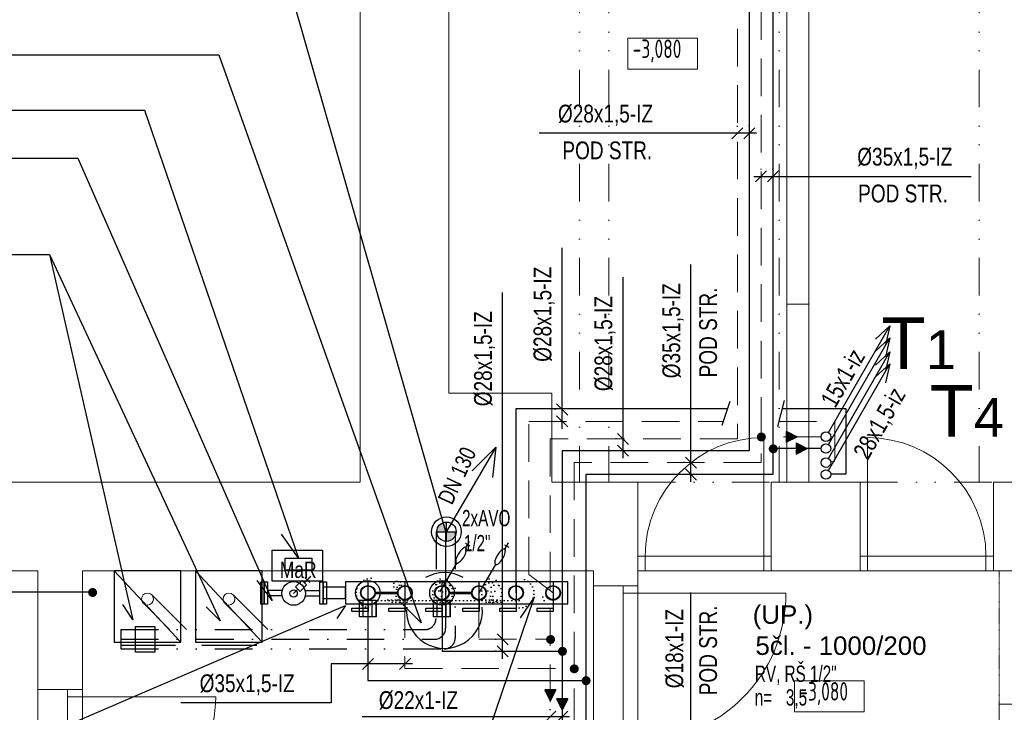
# Model space of a CAD drawing. Header units: millimetres. Extents: x 2424458 to 5109721, y -2781114 to -1335434.
# Tile 40 of 59: x 2560953 to 2567600, y -1388176 to -1383500. Entities that reach past the tile are written whole.
import ezdxf
from ezdxf.enums import TextEntityAlignment as Align

# ---------------------------------------------------------------- set-up
doc = ezdxf.new("R2010")
doc.units = ezdxf.units.MM
doc.header["$LTSCALE"] = 20
doc.header["$MEASUREMENT"] = 0
for name, pattern in [('Cerchovana 2 tecky', [0.33, 0.15, -0.06, 0, -0.06, 0, -0.06]), ('DASHDOT', [25.4, 12.7, -6.35, 0, -6.35]), ('DASHED', [19.05, 12.7, -6.35]), ('DIVIDE', [31.75, 12.7, -6.35, 0, -6.35, 0, -6.35]), ('DOT', [0.25, 0, -0.25])]:
    doc.linetypes.add(name, pattern=pattern)
for name, color, linetype in [('ARMATURY', 2, 'Continuous'), ('CKBE0_12Y', 3, 'Continuous'), ('KANALIZACE STÁV.', 2, 'Continuous'), ('KOTELNA', 5, 'Continuous'), ('KOTLE', 4, 'Continuous'), ('KOTY', 2, 'Continuous'), ('PLYN', 4, 'Continuous'), ('ROZVODY', 6, 'Continuous'), ('slepák', 8, 'Continuous'), ('TZB_TOP rozvody', 6, 'Continuous'), ('UT', 6, 'Continuous')]:
    doc.layers.add(name, color=color, linetype=linetype)
for name, color, linetype, lineweight in [('TZB TEXT', 3, 'Continuous', 18), ('TZB ZNAČKY', 2, 'Continuous', 25), ('UT PŘÍVODNÍ', 6, 'Continuous', 53)]:
    doc.layers.add(name, color=color, linetype=linetype, lineweight=lineweight)
doc.styles.add('ARIEL', font='ARIAL.TTF')
doc.styles.add('ISOCP', font='ISOCP___.TTF')
doc.styles.add('ROMAN', font='ic-romans.shx')
doc.styles.add('ROMANS', font='ic-romans.shx', dxfattribs={"width": 0.8})
doc.styles.get("Standard").update_dxf_attribs({"font": 'ic-romans.shx', "width": 0.8})
doc.linetypes.add('PLYN_ROZVOD', pattern='A,35,-15,[127,cadkon.shx,S=5,R=0,X=0,Y=0],-15', length=65)
doc.dimstyles.new('M50', dxfattribs={"dimtxt": 100, "dimasz": 60, "dimexe": 50, "dimexo": 150, "dimgap": 100, "dimtad": 1, "dimdec": 0, "dimzin": 0, "dimdsep": 46, "dimtxsty": 'Standard', "dimblk1": 'OBLIQUE', "dimblk2": 'OBLIQUE', "dimsah": 1, "dimcen": 0.09, "dimdle": 50, "dimclrd": 256, "dimclre": 256, "dimclrt": 256, "dimadec": 0, "dimazin": 0, "dimtfac": 1, "dimtdec": 0, "dimtofl": 0, "dimtmove": 1, "dimatfit": 3, "dimldrblk": 'OBLIQUE', "dimfxl": 1, "dimarcsym": 0})

# ---------------------------------------------------------------- blocks, each defined once
blk = doc.blocks.new('_OBLIQUE')
at = {"color": 0, "linetype": 'ByBlock'}
blk.add_line((-0.5, -0.5), (0.5, 0.5), dxfattribs=at)
blk = doc.blocks.new('*D770')
at = {"layer": 'Defpoints', "color": 0}
for p in [(2565484.2, -1386490.3), (2565490, -1386490.3), (2565487.7, -1386570.3)]:
    blk.add_point(p, dxfattribs=at)
at = {"layer": 'KOTY', "linetype": 'Continuous', "lineweight": -2}
for p, q in [((2565484.2, -1386490.3), (2565484.2, -1385152.3)), ((2565484.2, -1386620.3), (2565484.2, -1386440.3)), ((2565440, -1386490.3), (2565434.2, -1386490.3)), ((2565437.7, -1386570.3), (2565434.2, -1386570.3))]:
    blk.add_line(p, q, dxfattribs=at)
at = {"layer": 'KOTY', "lineweight": -2, "xscale": 75, "yscale": 75, "zscale": 75}
for p, rotation in [((2565484.2, -1386490.3), 270), ((2565484.2, -1386570.3), 90)]:
    blk.add_blockref('_OBLIQUE', p, dxfattribs=dict(at, rotation=rotation))
at = {"layer": 'KOTY', "lineweight": -3, "insert": (2565362.8, -1385600), "char_height": 120, "attachment_point": 5, "rotation": 90, "style": 'ROMANS'}
blk.add_mtext('%%c35x1,5-IZ', dxfattribs=at)
blk = doc.blocks.new('B')
at = {"layer": 'TZB_TOP rozvody', "lineweight": -3, "ltscale": 200}
blk.add_hatch(color=3, dxfattribs=at).paths.add_polyline_path([(32.4, 1.9, 1), (-28.8, 1.9, 1)])
blk.add_hatch(color=3, dxfattribs=at).paths.add_polyline_path([(32.4, 1.9, 1), (-28.8, 1.9, 1)])
blk = doc.blocks.new('*D782')
at = {"layer": 'Defpoints', "color": 0}
for p in [(2565957.7, -1384561.2), (2566037.7, -1384557.7), (2566037.7, -1384563.4)]:
    blk.add_point(p, dxfattribs=at)
at = {"layer": 'KOTY', "linetype": 'Continuous', "lineweight": -2}
for p, q in [((2565957.7, -1384511.2), (2565957.7, -1384507.7)), ((2566037.7, -1384513.4), (2566037.7, -1384507.7)), ((2565907.7, -1384557.7), (2566087.7, -1384557.7)), ((2566037.7, -1384557.7), (2567375.7, -1384557.7))]:
    blk.add_line(p, q, dxfattribs=at)
at = {"layer": 'KOTY', "lineweight": -2, "xscale": 75, "yscale": 75, "zscale": 75}
blk.add_blockref('_OBLIQUE', (2565957.7, -1384557.7), dxfattribs=at)
at = {"layer": 'KOTY', "lineweight": -2, "xscale": 75, "yscale": 75, "zscale": 75, "rotation": 180}
blk.add_blockref('_OBLIQUE', (2566037.7, -1384557.7), dxfattribs=at)
at = {"layer": 'KOTY', "lineweight": -3, "insert": (2566928, -1384436.3), "char_height": 120, "attachment_point": 5, "style": 'ROMANS'}
blk.add_mtext('%%c35x1,5-IZ', dxfattribs=at)
blk = doc.blocks.new('*D791')
at = {"layer": 'Defpoints', "color": 0}
for p in [(2565484.2, -1388636.4), (2565490, -1388636.4), (2565487.7, -1388716.4)]:
    blk.add_point(p, dxfattribs=at)
at = {"layer": 'KOTY', "linetype": 'Continuous', "lineweight": -2}
for p, q in [((2565484.2, -1388636.4), (2565484.2, -1387366.9)), ((2565440, -1388636.4), (2565434.2, -1388636.4)), ((2565484.2, -1388766.4), (2565484.2, -1388586.4)), ((2565437.7, -1388716.4), (2565434.2, -1388716.4))]:
    blk.add_line(p, q, dxfattribs=at)
at = {"layer": 'KOTY', "lineweight": -2, "xscale": 75, "yscale": 75, "zscale": 75}
for p, rotation in [((2565484.2, -1388636.4), 270), ((2565484.2, -1388716.4), 90)]:
    blk.add_blockref('_OBLIQUE', p, dxfattribs=dict(at, rotation=rotation))
at = {"layer": 'KOTY', "lineweight": -3, "insert": (2565374.2, -1387746.1), "char_height": 120, "attachment_point": 5, "rotation": 90, "style": 'ROMANS'}
blk.add_mtext('%%c18x1-IZ', dxfattribs=at)
blk = doc.blocks.new('*D794')
at = {"layer": 'Defpoints', "color": 0}
for p in [(2565797.7, -1384266.8), (2565797.7, -1384272.5), (2565877.7, -1384270.2)]:
    blk.add_point(p, dxfattribs=at)
at = {"layer": 'KOTY', "linetype": 'Continuous', "lineweight": -2}
for p, q in [((2565797.7, -1384222.5), (2565797.7, -1384216.8)), ((2565877.7, -1384220.2), (2565877.7, -1384216.8)), ((2565797.7, -1384266.8), (2564459.7, -1384266.8)), ((2565927.7, -1384266.8), (2565747.7, -1384266.8))]:
    blk.add_line(p, q, dxfattribs=at)
at = {"layer": 'KOTY', "lineweight": -2, "xscale": 75, "yscale": 75, "zscale": 75}
blk.add_blockref('_OBLIQUE', (2565797.7, -1384266.8), dxfattribs=at)
at = {"layer": 'KOTY', "lineweight": -2, "xscale": 75, "yscale": 75, "zscale": 75, "rotation": 180}
blk.add_blockref('_OBLIQUE', (2565877.7, -1384266.8), dxfattribs=at)
at = {"layer": 'KOTY', "lineweight": -3, "insert": (2564907.4, -1384145.3), "char_height": 120, "attachment_point": 5, "style": 'ROMANS'}
blk.add_mtext('%%c28x1,5-IZ', dxfattribs=at)
blk = doc.blocks.new('*D795')
at = {"layer": 'Defpoints', "color": 0}
for p in [(2564534.7, -1388205.5), (2564534.7, -1388211.2), (2564614.7, -1388208.9)]:
    blk.add_point(p, dxfattribs=at)
at = {"layer": 'KOTY', "linetype": 'Continuous', "lineweight": -2}
for p, q in [((2564534.7, -1388161.2), (2564534.7, -1388155.5)), ((2564614.7, -1388158.9), (2564614.7, -1388155.5)), ((2564534.7, -1388205.5), (2563265.3, -1388205.5)), ((2564664.7, -1388205.5), (2564484.7, -1388205.5))]:
    blk.add_line(p, q, dxfattribs=at)
at = {"layer": 'KOTY', "lineweight": -2, "xscale": 75, "yscale": 75, "zscale": 75}
blk.add_blockref('_OBLIQUE', (2564534.7, -1388205.5), dxfattribs=at)
at = {"layer": 'KOTY', "lineweight": -2, "xscale": 75, "yscale": 75, "zscale": 75, "rotation": 180}
blk.add_blockref('_OBLIQUE', (2564614.7, -1388205.5), dxfattribs=at)
at = {"layer": 'KOTY', "lineweight": -3, "insert": (2563644.4, -1388095.5), "char_height": 120, "attachment_point": 5, "style": 'ROMANS'}
blk.add_mtext('%%c22x1-IZ', dxfattribs=at)
blk = doc.blocks.new('*D816')
at = {"layer": 'Defpoints', "color": 0}
for p in [(2564212.6, -1387684), (2564218.3, -1387684), (2564216.1, -1387764)]:
    blk.add_point(p, dxfattribs=at)
at = {"layer": 'KOTY', "linetype": 'Continuous', "lineweight": -2}
for p, q in [((2564212.6, -1387684), (2564212.6, -1385341.1)), ((2564212.6, -1387814), (2564212.6, -1387634)), ((2564168.3, -1387684), (2564162.6, -1387684)), ((2564166.1, -1387764), (2564162.6, -1387764))]:
    blk.add_line(p, q, dxfattribs=at)
at = {"layer": 'KOTY', "lineweight": -2, "xscale": 75, "yscale": 75, "zscale": 75}
for p, rotation in [((2564212.6, -1387684), 270), ((2564212.6, -1387764), 90)]:
    blk.add_blockref('_OBLIQUE', p, dxfattribs=dict(at, rotation=rotation))
at = {"layer": 'KOTY', "lineweight": -3, "insert": (2564091.2, -1385788.8), "char_height": 120, "attachment_point": 5, "rotation": 90, "style": 'ROMANS'}
blk.add_mtext('%%c28x1,5-IZ', dxfattribs=at)
blk = doc.blocks.new('*D817')
at = {"layer": 'Defpoints', "color": 0}
for p in [(2565025.5, -1386330.3), (2565031.2, -1386330.3), (2565028.9, -1386410.3)]:
    blk.add_point(p, dxfattribs=at)
at = {"layer": 'KOTY', "linetype": 'Continuous', "lineweight": -2}
for p, q in [((2565025.5, -1386330.3), (2565025.5, -1385239.2)), ((2565025.5, -1386460.3), (2565025.5, -1386280.3)), ((2564981.2, -1386330.3), (2564975.5, -1386330.3)), ((2564978.9, -1386410.3), (2564975.5, -1386410.3))]:
    blk.add_line(p, q, dxfattribs=at)
at = {"layer": 'KOTY', "lineweight": -2, "xscale": 75, "yscale": 75, "zscale": 75}
for p, rotation in [((2565025.5, -1386330.3), 270), ((2565025.5, -1386410.3), 90)]:
    blk.add_blockref('_OBLIQUE', p, dxfattribs=dict(at, rotation=rotation))
at = {"layer": 'KOTY', "lineweight": -3, "insert": (2564904, -1385686.9), "char_height": 120, "attachment_point": 5, "rotation": 90, "style": 'ROMANS'}
blk.add_mtext('%%c28x1,5-IZ', dxfattribs=at)
blk = doc.blocks.new('*U408', base_point=(16994.7, 17725.8))
at = {"linetype": 'ByBlock', "ltscale": 20}
blk.add_hatch(color=0, dxfattribs=at).paths.add_polyline_path([(16994.7, 17688.3), (17069.7, 17725.8), (16994.7, 17763.3)])
at = {"color": 0, "linetype": 'ByBlock', "lineweight": -2, "ltscale": 20}
for p, q in [((16994.7, 17688.3), (16994.7, 17763.3)), ((16994.7, 17763.3), (17069.7, 17725.8)), ((16994.7, 17688.3), (17069.7, 17725.8))]:
    blk.add_line(p, q, dxfattribs=at)
blk = doc.blocks.new('*D824')
at = {"layer": 'Defpoints', "color": 0}
for p in [(2564614.5, -1386132.1), (2564620.2, -1386132.1), (2564618, -1386212.1)]:
    blk.add_point(p, dxfattribs=at)
at = {"layer": 'KOTY', "linetype": 'Continuous', "lineweight": -2}
for p, q in [((2564614.5, -1386132.1), (2564614.5, -1385041)), ((2564614.5, -1386262.1), (2564614.5, -1386082.1)), ((2564570.2, -1386132.1), (2564564.5, -1386132.1)), ((2564568, -1386212.1), (2564564.5, -1386212.1))]:
    blk.add_line(p, q, dxfattribs=at)
at = {"layer": 'KOTY', "lineweight": -2, "xscale": 75, "yscale": 75, "zscale": 75}
for p, rotation in [((2564614.5, -1386132.1), 270), ((2564614.5, -1386212.1), 90)]:
    blk.add_blockref('_OBLIQUE', p, dxfattribs=dict(at, rotation=rotation))
at = {"layer": 'KOTY', "lineweight": -3, "insert": (2564493.1, -1385488.8), "char_height": 120, "attachment_point": 5, "rotation": 90, "style": 'ROMANS'}
blk.add_mtext('%%c28x1,5-IZ', dxfattribs=at)

msp = doc.modelspace()

# ---------------------------------------------------------------- hatches: boundary and pattern name
at = {"layer": 'ARMATURY', "linetype": 'Continuous'}
h = msp.add_hatch(color=256, dxfattribs=at)
h.paths.add_polyline_path([(2563833.7, -1386956.8), (2563768.7, -1386956.8, -0.414214), (2563833.7, -1386891.8)])
h.paths.add_polyline_path([(2563833.7, -1387021.8), (2563833.7, -1386956.8), (2563898.7, -1386956.8, -0.414214)])

# ---------------------------------------------------------------- linework, layer by layer
at = {"color": 7, "linetype": 'DOT', "ltscale": 200}
msp.add_line((2563324.3, -1387271.5), (2564324.3, -1387271.5), dxfattribs=at)
at = {"color": 7, "linetype": 'DOT', "ltscale": 5}
msp.add_line((2564324.3, -1387422.2), (2563324.3, -1387422.2), dxfattribs=at)
at = {"color": 7}
for points in [[(2562845.6, -1387359.8), (2562815.6, -1387329.8), (2562859.2, -1387286.1), (2562889.3, -1387316.1)], [(2562874.3, -1387301.1), (2562875.6, -1387302.5), (2562917.9, -1387260.2), (2562916.5, -1387258.9)], [(2562911.1, -1387299.8), (2562877, -1387265.7), (2562877, -1387265.7), (2562911.1, -1387299.8)], [(2562830.6, -1387344.8), (2562830.6, -1387344.8), (2562802, -1387373.4), (2562802, -1387373.4)]]:
    msp.add_lwpolyline(points, close=True, dxfattribs=at)
at = {"color": 7, "linetype": 'DOT', "ltscale": 5}
for points in [[(2563502.9, -1387415.6), (2563483.9, -1387359.7)], [(2563808.6, -1387415.6), (2563789.7, -1387359.7)], [(2564138.8, -1387415.6), (2564119.9, -1387359.7)], [(2564138.8, -1387415.6), (2564157.8, -1387359.7)], [(2564492.4, -1387420.3), (2564473.5, -1387364.4)]]:
    msp.add_lwpolyline(points, dxfattribs=at)
at = {"color": 7, "linetype": 'DOT', "ltscale": 200}
for points in [[(2563502.9, -1387415.6), (2563521.8, -1387359.7)], [(2563808.6, -1387415.6), (2563827.6, -1387359.7)], [(2564492.4, -1387420.3), (2564511.4, -1387364.4)]]:
    msp.add_lwpolyline(points, dxfattribs=at)
at = {"color": 7, "linetype": 'Continuous'}
msp.add_lwpolyline([(2559186.2, -1392838.5), (2562582.9, -1392838.5), (2564429.1, -1387396.6), (2564331.6, -1387539.2)], dxfattribs=at)
at = {"color": 7, "linetype": 'DOT', "ltscale": 5}
for points in [[(2563438.6, -1387415.6), (2563567.2, -1387415.6), (2563567.2, -1387431.5), (2563438.6, -1387431.5)], [(2564074.6, -1387415.6), (2564203.1, -1387415.6), (2564203.1, -1387431.5), (2564074.6, -1387431.5)]]:
    msp.add_lwpolyline(points, close=True, dxfattribs=at)
at = {"color": 7, "linetype": 'DOT', "ltscale": 200}
for points in [[(2563744.4, -1387415.6), (2563872.9, -1387415.6), (2563872.9, -1387431.5), (2563744.4, -1387431.5)], [(2564428.1, -1387420.3), (2564556.7, -1387420.3), (2564556.7, -1387436.1), (2564428.1, -1387436.1)]]:
    msp.add_lwpolyline(points, close=True, dxfattribs=at)
for centre, radius in [((2563502.9, -1387366.9), 68.1), ((2563502.9, -1387317.6), 46.2), ((2564492.4, -1387371.5), 68.1), ((2564492.4, -1387322.2), 46.2), ((2564492.4, -1387322.2), 14)]:
    msp.add_circle(centre, radius, dxfattribs=at)
at = {"color": 7, "linetype": 'DOT', "ltscale": 5}
for centre, radius in [((2563502.9, -1387317.6), 27.4), ((2563502.9, -1387317.6), 27.4), ((2563502.9, -1387317.6), 14), ((2563808.6, -1387366.9), 68.1), ((2563808.6, -1387317.6), 46.2), ((2563808.6, -1387317.6), 14), ((2564138.8, -1387366.9), 68.1), ((2564138.8, -1387317.6), 46.2), ((2564138.8, -1387317.6), 14)]:
    msp.add_circle(centre, radius, dxfattribs=at)
at = {"color": 7}
msp.add_circle((2562802, -1387373.4), 24.8, dxfattribs=at)
at = {"color": 7, "linetype": 'DOT', "ltscale": 5}
for centre, start, end in [((2563324.3, -1387371.5), 90, 270), ((2564324.3, -1387371.5), 270, 90)]:
    msp.add_arc(centre, 100, start, end, dxfattribs=at)
at = {"layer": 'ARMATURY', "linetype": 'Continuous'}
for p, q in [((2564167.8, -1386385.8), (2564007.9, -1386545.7)), ((2564167.8, -1386385.8), (2564143.7, -1386591.1)), ((2563833.7, -1387021.8), (2563833.7, -1386891.8)), ((2563768.7, -1386956.8), (2563898.7, -1386956.8))]:
    msp.add_line(p, q, dxfattribs=at)
at = {"layer": 'ARMATURY', "linetype": 'DIVIDE'}
for p, q in [((2563763.1, -1386956), (2563763.1, -1387542.6)), ((2563893.1, -1386956), (2563893.1, -1387672.6)), ((2561635.8, -1387617.6), (2563688.1, -1387617.6)), ((2561635.8, -1387747.6), (2563818.1, -1387747.6))]:
    msp.add_line(p, q, dxfattribs=at)
at = {"layer": 'ARMATURY', "linetype": 'DASHDOT', "ltscale": 300}
msp.add_line((2563828.1, -1386956), (2563828.1, -1387607.6), dxfattribs=at)
at = {"layer": 'ARMATURY'}
for p, q in [((2563303.3, -1387294.1), (2563303.3, -1387444.1)), ((2563553.3, -1387294.1), (2563553.3, -1387444.1)), ((2563803.3, -1387294.1), (2563803.3, -1387444.1)), ((2564053.3, -1387294.1), (2564053.3, -1387444.1)), ((2564303.3, -1387294.1), (2564303.3, -1387444.1)), ((2564553.3, -1387294.1), (2564553.3, -1387444.1))]:
    msp.add_line(p, q, dxfattribs=at)
at = {"layer": 'ARMATURY', "linetype": 'DIVIDE', "ltscale": 100}
for p, q in [((2561787.3, -1387440.2), (2561964.7, -1387617.6)), ((2561843.8, -1387383.6), (2562077.8, -1387617.6)), ((2562337.3, -1387440.2), (2562514.7, -1387617.6)), ((2562393.8, -1387383.6), (2562627.8, -1387617.6)), ((2561635.8, -1387617.6), (2561635.8, -1387747.6))]:
    msp.add_line(p, q, dxfattribs=at)
at = {"layer": 'ARMATURY', "linetype": 'DASHDOT'}
msp.add_line((2561635.8, -1387682.6), (2563753.1, -1387682.6), dxfattribs=at)
at = {"layer": 'ARMATURY', "ltscale": 0.2}
for points in [[(2562658.1, -1387081.9), (2562996.7, -1387081.9), (2562996.7, -1387289.6), (2562658.1, -1387289.6)], [(2562743.9, -1387136.1), (2562924.5, -1387136.1), (2562924.5, -1387217.3), (2562743.9, -1387217.3)]]:
    msp.add_lwpolyline(points, close=True, dxfattribs=at)
at = {"layer": 'ARMATURY'}
for points in [[(2563358.9, -1387418.7), (2563358.9, -1387532.4), (2563246.3, -1387532.4), (2563246.3, -1387418.7)], [(2563858.9, -1387418.7), (2563858.9, -1387532.4), (2563746.3, -1387532.4), (2563746.3, -1387418.7)]]:
    msp.add_lwpolyline(points, close=True, dxfattribs=at)
at = {"layer": 'ARMATURY', "linetype": 'DIVIDE', "ltscale": 100}
msp.add_lwpolyline([(2561734.8, -1387596.1), (2561864.8, -1387596.1), (2561864.8, -1387769.9), (2561734.8, -1387769.9)], close=True, dxfattribs=at)
at = {"layer": 'ARMATURY', "linetype": 'Continuous'}
for radius in [100, 65]:
    msp.add_circle((2563833.7, -1386956.8), radius, dxfattribs=at)
at = {"layer": 'ARMATURY'}
for centre in [(2563303.3, -1387369.1), (2563803.3, -1387369.1)]:
    msp.add_circle(centre, 83, dxfattribs=at)
at = {"layer": 'ARMATURY', "lineweight": 0}
for centre in [(2561815.3, -1387411.7), (2562365.3, -1387411.7)]:
    msp.add_circle(centre, 40, dxfattribs=at)
at = {"layer": 'ARMATURY', "linetype": 'DIVIDE'}
for centre in [(2563688.1, -1387542.6), (2563818.1, -1387672.6)]:
    msp.add_arc(centre, 75, 270, 0, dxfattribs=at)
at = {"layer": 'ARMATURY', "ltscale": 20}
msp.add_arc((2563753.1, -1387607.6), 75, 270, 0, dxfattribs=at)
at = {"layer": 'KANALIZACE STÁV.', "linetype": 'Continuous'}
for p, q in [((2566411.7, -1386288), (2566827.7, -1385567.3)), ((2566827.7, -1385567.3), (2566730.7, -1385656.9)), ((2566827.7, -1385567.3), (2566798.7, -1385696.1)), ((2566411.7, -1386368), (2566827.7, -1385647.3)), ((2566827.7, -1385647.3), (2566730.7, -1385736.9)), ((2566827.7, -1385647.3), (2566798.7, -1385776.1)), ((2566411.7, -1386463.2), (2566827.7, -1385742.5)), ((2566827.7, -1385742.5), (2566730.7, -1385832.1)), ((2566827.7, -1385742.5), (2566798.7, -1385871.3)), ((2566411.7, -1386543.2), (2566827.7, -1385822.5)), ((2566827.7, -1385822.5), (2566730.7, -1385912.1)), ((2566827.7, -1385822.5), (2566798.7, -1385951.3)), ((2563962.7, -1387035.1), (2563991, -1387051.4)), ((2563963.9, -1387064.7), (2563988.6, -1387022)), ((2564227.5, -1387074), (2564252.2, -1387031.3)), ((2564226.3, -1387044.4), (2564254.6, -1387060.8)), ((2563900.8, -1387168.2), (2563789.7, -1387359.7)), ((2564164.4, -1387177.6), (2564053.3, -1387369.1))]:
    msp.add_line(p, q, dxfattribs=at)
at = {"layer": 'KANALIZACE STÁV.', "linetype": 'Continuous', "extrusion": (0, 0, -1)}
for centre in [(2563932.2, -1387116.4), (2564195.8, -1387125.7)]:
    msp.add_ellipse(centre, major_axis=(-31.7, -51.7), ratio=0.35027, dxfattribs=at)
at = {"layer": 'KOTELNA', "color": 3, "linetype": 'Continuous'}
for p, q in [((2561590.3, -1387221.7), (2562040.3, -1387701.7)), ((2562140.3, -1387221.7), (2562590.3, -1387701.7)), ((2562722, -1387353.2), (2562625.2, -1387353.2)), ((2562882, -1387353.2), (2562978.7, -1387353.2)), ((2562722, -1387389.1), (2562625.2, -1387389.1)), ((2562882, -1387389.1), (2562978.7, -1387389.1)), ((2562003.5, -1387725.5), (2561632.9, -1387725.5)), ((2562553.5, -1387725.5), (2562182.9, -1387725.5))]:
    msp.add_line(p, q, dxfattribs=at)
for points in [[(2561590.3, -1387221.7), (2561590.3, -1387701.7), (2562040.3, -1387701.7), (2562040.3, -1387221.7)], [(2562140.3, -1387221.7), (2562140.3, -1387701.7), (2562590.3, -1387701.7), (2562590.3, -1387221.7)], [(2562581.5, -1387295.6), (2562604, -1387295.6), (2562604, -1387444.9), (2562581.5, -1387444.9)], [(2562604, -1387295.6), (2562626.4, -1387295.6), (2562626.4, -1387444.9), (2562604, -1387444.9)], [(2562979.6, -1387295.6), (2563002, -1387295.6), (2563002, -1387444.9), (2562979.6, -1387444.9)]]:
    msp.add_lwpolyline(points, close=True, dxfattribs=at)
at = {"layer": 'KOTELNA', "color": 2, "linetype": 'Continuous', "flags": 128}
for points in [[(2563303.6, -1387420.1), (2563304.2, -1387496.2), (2563195, -1387496.2), (2563195, -1387473.6), (2563304, -1387473.6)], [(2563553.6, -1387420.1), (2563554.2, -1387496.2), (2563445, -1387496.2), (2563445, -1387473.6), (2563554, -1387473.6)], [(2563803.6, -1387420.1), (2563804.2, -1387496.2), (2563695, -1387496.2), (2563695, -1387473.6), (2563804, -1387473.6)], [(2564053.6, -1387420.1), (2564054.2, -1387496.2), (2563945, -1387496.2), (2563945, -1387473.6), (2564054, -1387473.6)], [(2564303.6, -1387420.1), (2564304.2, -1387496.2), (2564195, -1387496.2), (2564195, -1387473.6), (2564304, -1387473.6)], [(2564553.6, -1387420.1), (2564554.2, -1387496.2), (2564445, -1387496.2), (2564445, -1387473.6), (2564554, -1387473.6)]]:
    msp.add_lwpolyline(points, dxfattribs=at)
at = {"layer": 'KOTELNA', "color": 3, "linetype": 'Continuous'}
msp.add_circle((2562802, -1387373.4), 80, dxfattribs=at)
at = {"layer": 'KOTELNA', "color": 2}
for centre in [(2563303.3, -1387369.1), (2563553.3, -1387369.1), (2563803.3, -1387369.1), (2564053.3, -1387369.1), (2564303.3, -1387369.1), (2564553.3, -1387369.1)]:
    msp.add_circle(centre, 46.1, dxfattribs=at)
at = {"layer": 'KOTELNA', "color": 3, "linetype": 'Continuous'}
for start, end in [(60.25076, 119.74924), (175.01152, 4.98848)]:
    msp.add_arc((2563820.2, -1387488.5), 256, start, end, dxfattribs=at)
at = {"layer": 'KOTLE'}
for points in [[(2563002, -1387295.6), (2563024.5, -1387295.6), (2563024.5, -1387444.9), (2563002, -1387444.9)], [(2563152, -1387294.1), (2563152, -1387444.1), (2564653.3, -1387444.1), (2564653.3, -1387294.1)], [(2563002, -1387406.6), (2563152, -1387406.6), (2563152, -1387331.6), (2563002, -1387331.6)]]:
    msp.add_lwpolyline(points, close=True, dxfattribs=at)
at = {"layer": 'KOTY', "color": 7, "linetype": 'Continuous'}
msp.add_line((2557912.6, -1385085.6), (2561154.8, -1385085.6), dxfattribs=at)
at = {"layer": 'KOTY', "ltscale": 6}
for p, q in [((2563246.3, -1387532.4), (2563246.3, -1387416.8)), ((2563271.4, -1387532.4), (2563271.4, -1387423.3)), ((2563304.4, -1387532.4), (2563304.4, -1387422.4)), ((2563332, -1387532.4), (2563332, -1387422.9)), ((2563358.9, -1387532.4), (2563358.9, -1387418.7)), ((2563746.3, -1387532.4), (2563746.3, -1387416.8)), ((2563771.4, -1387532.4), (2563771.4, -1387423.3)), ((2563804.4, -1387532.4), (2563804.4, -1387422.4)), ((2563832, -1387532.4), (2563832, -1387422.9)), ((2563858.9, -1387532.4), (2563858.9, -1387418.7))]:
    msp.add_line(p, q, dxfattribs=at)
at = {"layer": 'KOTY', "linetype": 'Continuous', "lineweight": -3}
for p, q in [((2563553.3, -1387803.1), (2563553.3, -1387799.7)), ((2563473.3, -1387849.7), (2563054.6, -1387849.7)), ((2563054.6, -1387849.7), (2563054.6, -1388112.6)), ((2563603.3, -1387849.7), (2563423.3, -1387849.7)), ((2563054.6, -1388112.6), (2562040.7, -1388112.6))]:
    msp.add_line(p, q, dxfattribs=at)
at = {"layer": 'KOTY', "color": 7, "linetype": 'Continuous'}
for points in [[(2557183.1, -1383135.2), (2562732.1, -1383135.2), (2563830, -1386963.2)], [(2557193.1, -1383736.4), (2562297.8, -1383736.4), (2563664, -1387572.6), (2563523.3, -1387431.8)], [(2557184.5, -1384110.1), (2561794.3, -1384110.1), (2562834.2, -1387136.1), (2562720.5, -1386972.5)], [(2557193.8, -1384434.4), (2561345.9, -1384434.4), (2562657.7, -1387420.7), (2562555.6, -1387286.7)], [(2561154.8, -1385085.6), (2562305.6, -1387558.4), (2562212, -1387464.8)], [(2561154.8, -1385085.6), (2561715.4, -1387551.6), (2561648.5, -1387447.3)]]:
    msp.add_lwpolyline(points, dxfattribs=at)
at = {"layer": 'KOTY', "color": 7}
msp.add_lwpolyline([(2558413.4, -1388315.7), (2561150.2, -1388315.7), (2563152, -1387455.9), (2563092.8, -1387543)], dxfattribs=at)
at = {"layer": 'PLYN', "color": 2}
msp.add_line((2564167.8, -1386385.8), (2563830, -1386963.2), dxfattribs=at)
at = {"layer": 'PLYN', "linetype": 'PLYN_ROZVOD', "lineweight": -3, "ltscale": 0.7}
msp.add_line((2561442.8, -1387365.2), (2554524.2, -1387357.7), dxfattribs=at)
at = {"layer": 'ROZVODY', "color": 2, "linetype": 'Continuous'}
for centre in [(2566395.5, -1386315.2), (2566395.5, -1386395.2), (2566395.5, -1386490.3), (2566395.5, -1386570.3)]:
    msp.add_circle(centre, 32.2, dxfattribs=at)
at = {"layer": 'slepák', "linetype": 'Continuous', "lineweight": 13, "transparency": 33554687}
for p, q in [((2563250.7, -1380661.7), (2563250.7, -1386621.7)), ((2563850.7, -1380661.7), (2563850.7, -1386021.7)), ((2566130.7, -1380661.7), (2566130.7, -1385421.7)), ((2566280.7, -1380661.7), (2566280.7, -1385421.7)), ((2566130.7, -1385421.7), (2566130.7, -1386621.7)), ((2566130.7, -1385421.7), (2566280.7, -1385421.7)), ((2566280.7, -1385421.7), (2566280.7, -1386621.7)), ((2564545.7, -1386021.7), (2563850.7, -1386021.7)), ((2564545.7, -1386621.7), (2564545.7, -1386021.7)), ((2565975.7, -1387121.7), (2565975.7, -1386321.7)), ((2566675.7, -1387121.7), (2566675.7, -1386321.7)), ((2554395.7, -1386621.7), (2563250.7, -1386621.7)), ((2564545.7, -1386621.7), (2565125.7, -1386621.7)), ((2565125.7, -1387221.7), (2565125.7, -1386621.7)), ((2566025.7, -1387221.7), (2566025.7, -1386621.7)), ((2566025.7, -1386621.7), (2566625.7, -1386621.7)), ((2566625.7, -1387221.7), (2566625.7, -1386621.7)), ((2567525.7, -1387221.7), (2567525.7, -1386621.7)), ((2567525.7, -1386621.7), (2571130.7, -1386621.7)), ((2565125.7, -1387121.7), (2566025.7, -1387121.7)), ((2565175.7, -1387221.7), (2565175.7, -1387121.7)), ((2565975.7, -1387221.7), (2565975.7, -1387121.7)), ((2566625.7, -1387121.7), (2567525.7, -1387121.7)), ((2566675.7, -1387221.7), (2566675.7, -1387121.7)), ((2567475.7, -1387221.7), (2567475.7, -1387121.7)), ((2554395.7, -1387221.7), (2561075.7, -1387221.7)), ((2561075.7, -1388021.7), (2561075.7, -1387221.7)), ((2561375.7, -1387221.7), (2564825.7, -1387221.7)), ((2561375.7, -1388021.7), (2561375.7, -1387221.7)), ((2564825.7, -1387321.7), (2564825.7, -1387221.7)), ((2565125.7, -1387321.7), (2565125.7, -1387221.7)), ((2565125.7, -1387221.7), (2566025.7, -1387221.7)), ((2565975.7, -1387221.7), (2566625.7, -1387221.7)), ((2566625.7, -1387221.7), (2567525.7, -1387221.7)), ((2567525.7, -1387221.7), (2568035.7, -1387221.7)), ((2567525.7, -1387221.7), (2568035.7, -1387221.7)), ((2564825.7, -1387321.7), (2565125.7, -1387321.7)), ((2564825.7, -1388421.7), (2564825.7, -1387321.7)), ((2565025.7, -1388421.7), (2565025.7, -1387321.7)), ((2565025.7, -1387371.7), (2565125.7, -1387371.7)), ((2565125.7, -1388421.7), (2565125.7, -1387321.7)), ((2565125.7, -1387371.7), (2566125.7, -1387371.7)), ((2561075.7, -1388021.7), (2561375.7, -1388021.7)), ((2561275.7, -1388021.7), (2561275.7, -1389021.7)), ((2561375.7, -1388021.7), (2561375.7, -1389021.7)), ((2561275.7, -1388071.7), (2561375.7, -1388071.7)), ((2561375.7, -1388071.7), (2562275.7, -1388071.7)), ((2567565.7, -1392271.7), (2567565.7, -1388121.7)), ((2567565.7, -1388121.7), (2567865.7, -1388121.7))]:
    msp.add_line(p, q, dxfattribs=at)
at = {"layer": 'slepák', "linetype": 'DIVIDE', "lineweight": 13, "transparency": 33554687}
for p, q in [((2564730.7, -1380661.7), (2564730.7, -1386621.7)), ((2564930.7, -1380661.7), (2564930.7, -1386621.7)), ((2566080.7, -1380661.7), (2566080.7, -1386621.7)), ((2567430.7, -1380661.7), (2567430.7, -1386621.7)), ((2565125.7, -1386621.7), (2566025.7, -1386621.7)), ((2566625.7, -1386621.7), (2567525.7, -1386621.7)), ((2561075.7, -1388021.7), (2561075.7, -1389021.7))]:
    msp.add_line(p, q, dxfattribs=at)
at = {"layer": 'slepák', "linetype": 'Cerchovana 2 tecky', "lineweight": 13, "transparency": 33554687}
for p, q in [((2566280.7, -1380661.7), (2566280.7, -1386621.7)), ((2567565.7, -1387221.7), (2567565.7, -1388121.7))]:
    msp.add_line(p, q, dxfattribs=at)
at = {"layer": 'slepák'}
msp.add_line((2563303.3, -1387418.4), (2563303.3, -1387649.9), dxfattribs=at)
at = {"layer": 'slepák', "linetype": 'Continuous', "lineweight": 13, "transparency": 33554687}
for points in [[(2565057.7, -1383833.8), (2565527.7, -1383833.8), (2565527.7, -1383625.5), (2565057.7, -1383625.5), (2565057.7, -1383833.8)], [(2566182.9, -1388172.1), (2566652.9, -1388172.1), (2566652.9, -1387963.8), (2566182.9, -1387963.8), (2566182.9, -1388172.1)]]:
    msp.add_lwpolyline(points, dxfattribs=at)
for centre, radius, start, end in [((2565975.7, -1387121.7), 800, 90, 180), ((2566675.7, -1387121.7), 800, 0, 90), ((2565125.7, -1387371.7), 1000, 270, 0), ((2561375.7, -1388071.7), 900, 270, 0)]:
    msp.add_arc(centre, radius, start, end, dxfattribs=at)
at = {"layer": 'TZB ZNAČKY', "ltscale": 6}
for centre in [(2563303.3, -1387369.1), (2563553.3, -1387370.5), (2563803.3, -1387369.1), (2564053.3, -1387370.5), (2564303.3, -1387369.1), (2564553.3, -1387370.5)]:
    msp.add_circle(centre, 49.6, dxfattribs=at)
at = {"layer": 'TZB_TOP rozvody', "linetype": 'DASHED', "lineweight": 9}
for p, q in [((2565797.7, -1380513.7), (2565797.7, -1386330.3)), ((2565957.7, -1380714.4), (2565957.7, -1386490.3)), ((2565797.7, -1386330.3), (2564534.7, -1386330.3)), ((2564534.7, -1386330.3), (2564534.7, -1389920.2)), ((2566363.3, -1386315.2), (2565957.7, -1386315.2)), ((2565957.7, -1386490.3), (2564694.7, -1386490.3)), ((2564694.7, -1386490.3), (2564694.7, -1390075.8)), ((2563553.3, -1387420.1), (2563553.3, -1387880.7)), ((2564053.3, -1387420.1), (2564053.3, -1387682.5)), ((2564053.3, -1387682.5), (2564534.7, -1387682.5)), ((2563553.3, -1387880.7), (2564694.7, -1387880.7))]:
    msp.add_line(p, q, dxfattribs=at)
for points in [[(2564553.3, -1387369.1), (2564390.6, -1387246), (2564390.6, -1386212.1), (2565702.6, -1386212.1)], [(2566077.5, -1386212.1), (2566455.3, -1386212.1), (2566455.3, -1386481.4), (2566424.4, -1386481.8)]]:
    msp.add_lwpolyline(points, dxfattribs=at)
at = {"layer": 'UT', "lineweight": -3}
for p, q in [((2565877.7, -1380593.7), (2565877.7, -1386410.3)), ((2566037.7, -1380826.6), (2566037.7, -1386570.3)), ((2565877.7, -1386410.3), (2564614.7, -1386410.3)), ((2564614.7, -1386410.3), (2564614.7, -1390000.2)), ((2566363.3, -1386395.2), (2566037.7, -1386395.2)), ((2566037.7, -1386570.3), (2564774.7, -1386570.3)), ((2564774.7, -1386570.3), (2564774.7, -1390145.9)), ((2563303.6, -1387420.1), (2563303.6, -1387960.7)), ((2563803.6, -1387420.1), (2563803.6, -1387762.5)), ((2563803.6, -1387762.5), (2564614.7, -1387762.5)), ((2563303.6, -1387960.7), (2564774.7, -1387960.7))]:
    msp.add_line(p, q, dxfattribs=at)
at = {"layer": 'UT', "color": 2, "lineweight": -3}
for p, q in [((2565747.3, -1386078.2), (2565693.1, -1386240.7)), ((2566113.7, -1386071.3), (2566068.7, -1386246.4))]:
    msp.add_line(p, q, dxfattribs=at)
at = {"layer": 'UT', "lineweight": -3}
for points in [[(2564303.3, -1387369.1), (2564303.3, -1386124.8), (2565731.7, -1386124.8)], [(2566099.9, -1386124.8), (2566529.7, -1386124.8), (2566529.7, -1386569.2), (2566427.7, -1386569.1)]]:
    msp.add_lwpolyline(points, dxfattribs=at)
at = {"layer": 'UT PŘÍVODNÍ'}
for p, q in [((2563349.4, -1387369.1), (2563503.7, -1387369.1)), ((2563849.4, -1387369.1), (2564003.7, -1387369.1))]:
    msp.add_line(p, q, dxfattribs=at)

# ---------------------------------------------------------------- block references
at = {"layer": 'KOTY', "lineweight": -3, "xscale": 75, "yscale": 75, "zscale": 75}
msp.add_blockref('_OBLIQUE', (2563303.6, -1387849.7), dxfattribs=at)
at = {"layer": 'KOTY', "lineweight": -3, "xscale": 75, "yscale": 75, "zscale": 75, "rotation": 180}
msp.add_blockref('_OBLIQUE', (2563553.3, -1387849.7), dxfattribs=at)
at = {"layer": 'TZB_TOP rozvody', "color": 3, "lineweight": -3, "ltscale": 200, "xscale": -1}
for p, rotation in [((2566126.4, -1386315.2), 180.0014850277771), ((2566194.3, -1386395.1), 180.0014850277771), ((2564534.7, -1388023.2), 90.00148502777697), ((2564614.7, -1388084.3), 90.00148502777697)]:
    msp.add_blockref('*U408', p, dxfattribs=dict(at, rotation=rotation))
at = {"layer": 'UT', "lineweight": -3, "xscale": -1, "rotation": 180}
for p in [(2565957.7, -1386315.2), (2566037.7, -1386395.2), (2561442.8, -1387365.2), (2564534.7, -1387682.5), (2564614.7, -1387762.5), (2564694.7, -1387880.7), (2564774.7, -1387960.7)]:
    msp.add_blockref('B', p, dxfattribs=at)

# ---------------------------------------------------------------- texts
at = {"layer": 'CKBE0_12Y', "style": 'ROMANS', "width": 0.8}
msp.add_text('DN 130', height=110, rotation=65.24196, dxfattribs=at).set_placement((2563900.8, -1386795.6), align=Align.BOTTOM_LEFT)
msp.add_text('MaR', height=110, dxfattribs=at).set_placement((2562708.5, -1387302.1), align=Align.BOTTOM_LEFT)
at = {"layer": 'KOTY', "lineweight": -3, "char_height": 120, "width": 748.571, "attachment_point": 5, "style": 'ROMANS'}
for insert in [(2564919.4, -1384383.2), (2566916, -1384674.1)]:
    msp.add_mtext('POD STR.', dxfattribs=dict(at, insert=insert))
at = {"layer": 'KOTY', "lineweight": -3, "char_height": 120, "width": 748.571, "attachment_point": 5, "rotation": 90, "style": 'ROMANS'}
for insert in [(2565600.7, -1385612), (2565600.7, -1387758.1)]:
    msp.add_mtext('POD STR.', dxfattribs=dict(at, insert=insert))
at = {"layer": 'KOTY', "linetype": 'Continuous', "char_height": 120, "width": 745.143, "attachment_point": 5, "rotation": 60.0042, "style": 'ROMANS'}
for s, insert in [('15x1-iz', (2566510, -1385919.5)), ('28x1,5-iz', (2566765.6, -1386229.8))]:
    msp.add_mtext(s, dxfattribs=dict(at, insert=insert))
at = {"layer": 'KOTY', "lineweight": -3, "insert": (2562488.4, -1387991.1), "char_height": 120, "attachment_point": 5, "style": 'ROMANS'}
msp.add_mtext('%%c35x1,5-IZ', dxfattribs=at)
at = {"layer": 'slepák', "linetype": 'Continuous', "lineweight": 13, "transparency": 33554687, "char_height": 125, "attachment_point": 7, "style": 'ISOCP'}
for insert, width in [((2565091.1, -1383788), 484.192), ((2566216.2, -1388126.3), 484.193)]:
    msp.add_mtext('\\W0.76;\\fISOCP|i0|b1|c0|p0;-3,080', dxfattribs=dict(at, insert=insert, width=width))
at = {"layer": 'TZB TEXT', "style": 'ROMAN', "width": 0.7}
for s, p in [('2xAVO ', (2563938.8, -1386952.8)), ('1/2"', (2563951.2, -1387121.8)), ('RV, RŠ 1/2"', (2565915.9, -1388003.4)), ('3,5', (2566125.1, -1388163.2)), ('n=', (2565914.7, -1388163.2))]:
    msp.add_text(s, height=110, dxfattribs=at).set_placement(p, align=Align.BOTTOM_LEFT)
at = {"layer": 'TZB TEXT', "style": 'ARIEL'}
for s, p in [('(UP.)', (2565901.2, -1387616)), ('5čl. - 1000/200', (2565919.6, -1387826.1))]:
    msp.add_text(s, height=125, dxfattribs=at).set_placement(p, align=Align.BOTTOM_LEFT)
at = {"layer": 'TZB TEXT', "char_height": 350, "width": 565.2, "attachment_point": 1, "style": 'ARIEL'}
for s, insert in [('{\\fArial|b0|i0|c238|p34;T\\H0.75x;1}', (2566770.4, -1385509.4)), ('{\\fArial|b0|i0|c238|p34;T\\H0.75x;4}', (2567094.9, -1385965.8))]:
    msp.add_mtext(s, dxfattribs=dict(at, insert=insert))

# ---------------------------------------------------------------- dimensions: what is measured, and where the dimension line sits
at = {"layer": 'KOTY', "linetype": 'Continuous', "lineweight": -3}
for base, p1, p2, angle, text, picture, middle in [((2565797.7, -1384266.8), (2565877.7, -1384270.2), (2565797.7, -1384272.5), 180, '%%c28x1,5-IZ', '*D794', (2564907.4, -1384266.8)), ((2564614.5, -1386132.1), (2564618, -1386212.1), (2564620.2, -1386132.1), 90, '%%c28x1,5-IZ', '*D824', (2564672.1, -1385488.8)), ((2565484.2, -1386490.3), (2565487.7, -1386570.3), (2565490, -1386490.3), 90, '%%c35x1,5-IZ', '*D770', (2565484.2, -1385600)), ((2565025.5, -1386330.3), (2565028.9, -1386410.3), (2565031.2, -1386330.3), 90, '%%c28x1,5-IZ', '*D817', (2565083, -1385686.9)), ((2564212.6, -1387684), (2564216.1, -1387764), (2564218.3, -1387684), 90, '%%c28x1,5-IZ', '*D816', (2564210.4, -1385788.8)), ((2565484.2, -1388636.4), (2565487.7, -1388716.4), (2565490, -1388636.4), 90, '%%c18x1-IZ', '*D791', (2565484.2, -1387746.1)), ((2564534.7, -1388205.5), (2564614.7, -1388208.9), (2564534.7, -1388211.2), 180, '%%c22x1-IZ', '*D795', (2563644.4, -1388205.5))]:
    dim = msp.add_linear_dim(base=base, p1=p1, p2=p2, angle=angle, text=text, dimstyle='M50', override={"dimscale": 1, "dimtxt": 120, "dimasz": 75, "dimexe": 50, "dimexo": 50, "dimgap": 50, "dimtxsty": 'ROMANS'}, dxfattribs=at)
    dim.commit()
    dim.dimension.update_dxf_attribs({"geometry": picture, "text_midpoint": middle, "dimtype": 160})
dim = msp.add_linear_dim(base=(2566037.7, -1384557.7), p1=(2565957.7, -1384561.2), p2=(2566037.7, -1384563.4), text='%%c35x1,5-IZ', dimstyle='M50', override={"dimscale": 1, "dimtxt": 120, "dimasz": 75, "dimexe": 50, "dimexo": 50, "dimgap": 50, "dimtxsty": 'ROMANS'}, dxfattribs=at)
dim.commit()
dim.dimension.update_dxf_attribs({"geometry": '*D782', "text_midpoint": (2566928, -1384557.7), "dimtype": 160})

doc.saveas('drawing.dxf')
